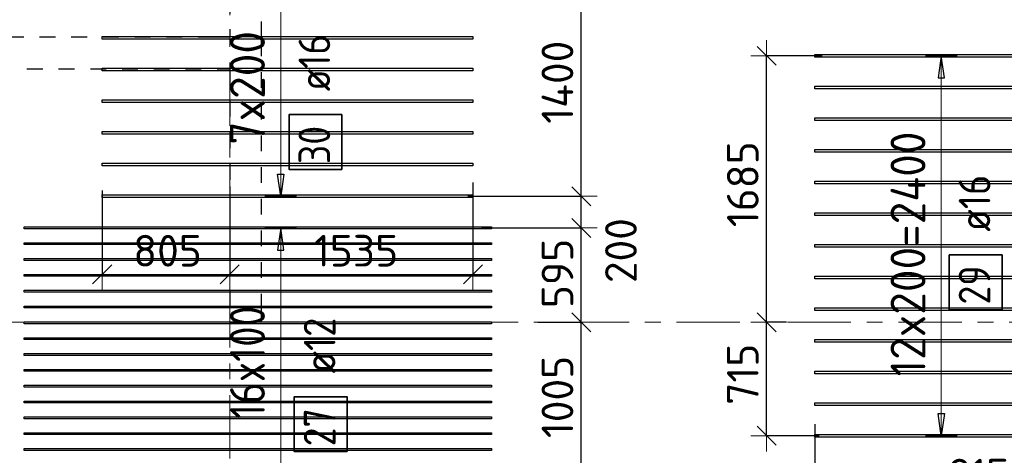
# Model space of a CAD drawing. Header units: metres. Extents: x -38 to 97, y -15 to 21.
# Tile 42 of 89: x 44.32 to 50.54, y 8.16 to 10.91. Entities that reach past the tile are written whole.
import ezdxf

# ---------------------------------------------------------------- set-up
doc = ezdxf.new("R2010")
doc.units = ezdxf.units.M
doc.header["$PDMODE"] = 65
for name, pattern in [('______11', [0.5, 0.4, -0.05, 0, -0.05]), ('______2', [0.0405, 0.03, -0.0105]), ('______5', [1.1, 0.8, -0.1, 0.1, -0.1])]:
    doc.linetypes.add(name, pattern=pattern)
doc.layers.add('XR$2$Осевая линия (1)', color=7, linetype='______5', lineweight=13)
doc.layers.add('XR$4$Размерная линия (1)', color=7, linetype='Continuous', lineweight=13)
doc.layers.add('XR$4$Арм.стержн.Доп. Арм верхн.зоны Х', color=7, linetype='Continuous', lineweight=35, true_color=0x8c8cff)
doc.layers.add('XR$5$Стена_ бетон несущ.', color=7, linetype='Continuous', lineweight=70, true_color=0xb4b496)
doc.styles.add('ISOCPEUR', font='txt')
doc.dimstyles.new('DIMSTYLE_3', dxfattribs={"dimtxt": 0.2, "dimasz": 0.2, "dimexe": 0, "dimexo": 0, "dimgap": 0.1, "dimtad": 2, "dimdec": 0, "dimlfac": 1000, "dimrnd": 5, "dimzin": 12, "dimdsep": 46, "dimtxsty": 'ISOCPEUR', "dimblk1": 'ALL_ML_STRICH', "dimblk2": 'ALL_ML_STRICH', "dimsah": 1, "dimcen": 0, "dimclrd": 7, "dimclre": 256, "dimclrt": 7, "dimadec": 0, "dimazin": 0, "dimtfac": 1, "dimtdec": 0, "dimtix": 1, "dimtmove": 2, "dimatfit": 3, "dimfxl": 0, "dimtzin": 0, "dimlwd": 0, "dimlwe": -3, "dimarcsym": 0})
doc.dimstyles.new('DIMSTYLE_34', dxfattribs={"dimtxt": 0.2, "dimasz": 0.2, "dimexe": 0, "dimexo": 0, "dimgap": 0.1, "dimtad": 0, "dimdec": 0, "dimlfac": 1000, "dimrnd": 5, "dimzin": 12, "dimdsep": 46, "dimtxsty": 'ISOCPEUR', "dimblk1": 'ALL_ML_STRICH', "dimblk2": 'ALL_ML_STRICH', "dimsah": 1, "dimcen": 0, "dimclrd": 7, "dimclre": 256, "dimclrt": 7, "dimadec": 0, "dimazin": 0, "dimtfac": 1, "dimtdec": 0, "dimtix": 1, "dimtmove": 2, "dimatfit": 3, "dimfxl": 0, "dimtvp": 1.2, "dimtzin": 0, "dimlwd": 0, "dimlwe": -3, "dimarcsym": 0})

# ---------------------------------------------------------------- blocks, each defined once
blk = doc.blocks.new('ALL_ML_STRICH')
at = {"color": 0, "linetype": 'ByBlock', "lineweight": -2}
for p, q in [((0, -0.5), (0, 0.5)), ((-1, 0), (0.5, 0)), ((-0.3, -0.3), (0.3, 0.3))]:
    blk.add_line(p, q, dxfattribs=at)
blk = doc.blocks.new('*D417')
at = {"layer": 'DEFPOINTS', "color": 7, "linetype": 'Continuous', "lineweight": 13, "transparency": 33554687}
for p in [(47.5748, 9), (47.218, 7.9959), (47.8683, 7.9959)]:
    blk.add_point(p, dxfattribs=at)
at = {"layer": 'XR$4$Размерная линия (1)', "color": 9, "linetype": 'Continuous', "lineweight": -2, "true_color": 0xc7c7c7, "transparency": 33554687}
for p, q in [((47.5948, 9), (47.8683, 9)), ((47.238, 7.9959), (47.8683, 7.9959))]:
    blk.add_line(p, q, dxfattribs=at)
at = {"layer": 'XR$4$Размерная линия (1)', "color": 7, "linetype": 'Continuous', "lineweight": -2, "transparency": 33554687}
blk.add_line((47.8683, 7.9959), (47.8683, 9), dxfattribs=at)
at = {"layer": 'XR$4$Размерная линия (1)', "color": 7, "linetype": 'Continuous', "lineweight": 13, "transparency": 33554687, "xscale": 0.2, "yscale": 0.2, "zscale": 0.2}
for p, rotation in [((47.8683, 9), 90), ((47.8683, 7.9959), 270)]:
    blk.add_blockref('ALL_ML_STRICH', p, dxfattribs=dict(at, rotation=rotation))
at = {"layer": 'XR$4$Размерная линия (1)', "color": 7, "linetype": 'Continuous', "lineweight": 13, "transparency": 33554687, "insert": (47.7183, 8.528), "char_height": 0.2, "width": 0.8, "attachment_point": 5, "rotation": 90, "style": 'ISOCPEUR'}
blk.add_mtext('\\A1;{1005}', dxfattribs=at)
blk = doc.blocks.new('*D418')
at = {"layer": 'DEFPOINTS', "color": 7, "linetype": 'Continuous', "lineweight": 13, "transparency": 33554687}
for p in [(47.218, 9.5959), (47.5748, 9), (47.8683, 9)]:
    blk.add_point(p, dxfattribs=at)
at = {"layer": 'XR$4$Размерная линия (1)', "color": 9, "linetype": 'Continuous', "lineweight": -2, "true_color": 0xc7c7c7, "transparency": 33554687}
for p, q in [((47.238, 9.5959), (47.8683, 9.5959)), ((47.5948, 9), (47.8683, 9))]:
    blk.add_line(p, q, dxfattribs=at)
at = {"layer": 'XR$4$Размерная линия (1)', "color": 7, "linetype": 'Continuous', "lineweight": -2, "transparency": 33554687}
blk.add_line((47.8683, 9), (47.8683, 9.5959), dxfattribs=at)
at = {"layer": 'XR$4$Размерная линия (1)', "color": 7, "linetype": 'Continuous', "lineweight": 13, "transparency": 33554687, "xscale": 0.2, "yscale": 0.2, "zscale": 0.2}
for p, rotation in [((47.8683, 9.5959), 90), ((47.8683, 9), 270)]:
    blk.add_blockref('ALL_ML_STRICH', p, dxfattribs=dict(at, rotation=rotation))
at = {"layer": 'XR$4$Размерная линия (1)', "color": 7, "linetype": 'Continuous', "lineweight": 13, "transparency": 33554687, "insert": (47.7183, 9.308), "char_height": 0.2, "width": 0.6, "attachment_point": 5, "rotation": 90, "style": 'ISOCPEUR'}
blk.add_mtext('\\A1;{595}', dxfattribs=at)
blk = doc.blocks.new('*D419')
at = {"layer": 'DEFPOINTS', "color": 7, "linetype": 'Continuous', "lineweight": 13, "transparency": 33554687}
for p in [(47.1336, 9.7959), (47.218, 9.5959), (47.8683, 9.5959)]:
    blk.add_point(p, dxfattribs=at)
at = {"layer": 'XR$4$Размерная линия (1)', "color": 9, "linetype": 'Continuous', "lineweight": -2, "true_color": 0xc7c7c7, "transparency": 33554687}
for p, q in [((47.1536, 9.7959), (47.8683, 9.7959)), ((47.238, 9.5959), (47.8683, 9.5959))]:
    blk.add_line(p, q, dxfattribs=at)
at = {"layer": 'XR$4$Размерная линия (1)', "color": 7, "linetype": 'Continuous', "lineweight": -2, "transparency": 33554687}
blk.add_line((47.8683, 9.5959), (47.8683, 9.7959), dxfattribs=at)
at = {"layer": 'XR$4$Размерная линия (1)', "color": 7, "linetype": 'Continuous', "lineweight": 13, "transparency": 33554687, "xscale": 0.2, "yscale": 0.2, "zscale": 0.2}
for p, rotation in [((47.8683, 9.7959), 90), ((47.8683, 9.5959), 270)]:
    blk.add_blockref('ALL_ML_STRICH', p, dxfattribs=dict(at, rotation=rotation))
at = {"layer": 'XR$4$Размерная линия (1)', "color": 7, "linetype": 'Continuous', "lineweight": 13, "transparency": 33554687, "insert": (48.1191, 9.4522), "char_height": 0.2, "width": 0.6, "attachment_point": 5, "rotation": 90, "style": 'ISOCPEUR'}
blk.add_mtext('\\A1;{200}', dxfattribs=at)
blk = doc.blocks.new('*D420')
at = {"layer": 'DEFPOINTS', "color": 7, "linetype": 'Continuous', "lineweight": 13, "transparency": 33554687}
for p in [(47.1077, 11.1959), (47.1336, 9.7959), (47.8683, 9.7959)]:
    blk.add_point(p, dxfattribs=at)
at = {"layer": 'XR$4$Размерная линия (1)', "color": 9, "linetype": 'Continuous', "lineweight": -2, "true_color": 0xc7c7c7, "transparency": 33554687}
for p, q in [((47.1277, 11.1959), (47.8683, 11.1959)), ((47.1536, 9.7959), (47.8683, 9.7959))]:
    blk.add_line(p, q, dxfattribs=at)
at = {"layer": 'XR$4$Размерная линия (1)', "color": 7, "linetype": 'Continuous', "lineweight": -2, "transparency": 33554687}
blk.add_line((47.8683, 9.7959), (47.8683, 11.1959), dxfattribs=at)
at = {"layer": 'XR$4$Размерная линия (1)', "color": 7, "linetype": 'Continuous', "lineweight": 13, "transparency": 33554687, "xscale": 0.2, "yscale": 0.2, "zscale": 0.2}
for p, rotation in [((47.8683, 11.1959), 90), ((47.8683, 9.7959), 270)]:
    blk.add_blockref('ALL_ML_STRICH', p, dxfattribs=dict(at, rotation=rotation))
at = {"layer": 'XR$4$Размерная линия (1)', "color": 7, "linetype": 'Continuous', "lineweight": 13, "transparency": 33554687, "insert": (47.7183, 10.5159), "char_height": 0.2, "width": 0.8, "attachment_point": 5, "rotation": 90, "style": 'ISOCPEUR'}
blk.add_mtext('\\A1;{1400}', dxfattribs=at)
blk = doc.blocks.new('*D433')
at = {"layer": 'DEFPOINTS', "color": 7, "linetype": 'Continuous', "lineweight": 13, "transparency": 33554687}
for p in [(44.8447, 9.8529), (45.65, 9.8772), (44.8447, 9.3014)]:
    blk.add_point(p, dxfattribs=at)
at = {"layer": 'XR$4$Размерная линия (1)', "color": 9, "linetype": 'Continuous', "lineweight": -2, "true_color": 0xc7c7c7, "transparency": 33554687}
for p, q in [((44.8447, 9.8329), (44.8447, 9.3014)), ((45.65, 9.8572), (45.65, 9.3014))]:
    blk.add_line(p, q, dxfattribs=at)
at = {"layer": 'XR$4$Размерная линия (1)', "color": 7, "linetype": 'Continuous', "lineweight": -2, "transparency": 33554687}
blk.add_line((44.8447, 9.3014), (45.65, 9.3014), dxfattribs=at)
at = {"layer": 'XR$4$Размерная линия (1)', "color": 7, "linetype": 'Continuous', "lineweight": 13, "transparency": 33554687, "xscale": 0.2, "yscale": 0.2, "zscale": 0.2, "rotation": 180}
blk.add_blockref('ALL_ML_STRICH', (44.8447, 9.3014), dxfattribs=at)
at = {"layer": 'XR$4$Размерная линия (1)', "color": 7, "linetype": 'Continuous', "lineweight": 13, "transparency": 33554687, "xscale": 0.2, "yscale": 0.2, "zscale": 0.2}
blk.add_blockref('ALL_ML_STRICH', (45.65, 9.3014), dxfattribs=at)
at = {"layer": 'XR$4$Размерная линия (1)', "color": 7, "linetype": 'Continuous', "lineweight": 13, "transparency": 33554687, "insert": (45.2573, 9.4514), "char_height": 0.2, "width": 0.6, "attachment_point": 5, "style": 'ISOCPEUR'}
blk.add_mtext('\\A1;{805}', dxfattribs=at)
blk = doc.blocks.new('*D434')
at = {"layer": 'DEFPOINTS', "color": 7, "linetype": 'Continuous', "lineweight": 13, "transparency": 33554687}
for p in [(47.1847, 9.9016), (45.65, 9.8772), (45.65, 9.3014)]:
    blk.add_point(p, dxfattribs=at)
at = {"layer": 'XR$4$Размерная линия (1)', "color": 9, "linetype": 'Continuous', "lineweight": -2, "true_color": 0xc7c7c7, "transparency": 33554687}
for p, q in [((47.1847, 9.8816), (47.1847, 9.3014)), ((45.65, 9.8572), (45.65, 9.3014))]:
    blk.add_line(p, q, dxfattribs=at)
at = {"layer": 'XR$4$Размерная линия (1)', "color": 7, "linetype": 'Continuous', "lineweight": -2, "transparency": 33554687}
blk.add_line((45.65, 9.3014), (47.1847, 9.3014), dxfattribs=at)
at = {"layer": 'XR$4$Размерная линия (1)', "color": 7, "linetype": 'Continuous', "lineweight": 13, "transparency": 33554687, "xscale": 0.2, "yscale": 0.2, "zscale": 0.2, "rotation": 180}
blk.add_blockref('ALL_ML_STRICH', (45.65, 9.3014), dxfattribs=at)
at = {"layer": 'XR$4$Размерная линия (1)', "color": 7, "linetype": 'Continuous', "lineweight": 13, "transparency": 33554687, "xscale": 0.2, "yscale": 0.2, "zscale": 0.2}
blk.add_blockref('ALL_ML_STRICH', (47.1847, 9.3014), dxfattribs=at)
at = {"layer": 'XR$4$Размерная линия (1)', "color": 7, "linetype": 'Continuous', "lineweight": 13, "transparency": 33554687, "insert": (46.4473, 9.4514), "char_height": 0.2, "width": 0.8, "attachment_point": 5, "style": 'ISOCPEUR'}
blk.add_mtext('\\A1;{1535}', dxfattribs=at)
blk = doc.blocks.new('*D439')
at = {"layer": 'DEFPOINTS', "color": 7, "linetype": 'Continuous', "lineweight": 13, "transparency": 33554687}
for p in [(49.3426, 8.3765), (51.5, 8.1753), (49.3426, 7.8875)]:
    blk.add_point(p, dxfattribs=at)
at = {"layer": 'XR$4$Размерная линия (1)', "color": 9, "linetype": 'Continuous', "lineweight": -2, "true_color": 0xc7c7c7, "transparency": 33554687}
for p, q in [((49.3426, 8.3565), (49.3426, 7.8875)), ((51.5, 8.1553), (51.5, 7.8875))]:
    blk.add_line(p, q, dxfattribs=at)
at = {"layer": 'XR$4$Размерная линия (1)', "color": 7, "linetype": 'Continuous', "lineweight": -2, "transparency": 33554687}
blk.add_line((49.3426, 7.8875), (51.5, 7.8875), dxfattribs=at)
at = {"layer": 'XR$4$Размерная линия (1)', "color": 7, "linetype": 'Continuous', "lineweight": 13, "transparency": 33554687, "xscale": 0.2, "yscale": 0.2, "zscale": 0.2, "rotation": 180}
blk.add_blockref('ALL_ML_STRICH', (49.3426, 7.8875), dxfattribs=at)
at = {"layer": 'XR$4$Размерная линия (1)', "color": 7, "linetype": 'Continuous', "lineweight": 13, "transparency": 33554687, "xscale": 0.2, "yscale": 0.2, "zscale": 0.2}
blk.add_blockref('ALL_ML_STRICH', (51.5, 7.8875), dxfattribs=at)
at = {"layer": 'XR$4$Размерная линия (1)', "color": 7, "linetype": 'Continuous', "lineweight": 13, "transparency": 33554687, "insert": (50.4513, 8.0375), "char_height": 0.2, "width": 0.8, "attachment_point": 5, "style": 'ISOCPEUR'}
blk.add_mtext('\\A1;{2155}', dxfattribs=at)
blk = doc.blocks.new('*D459')
at = {"layer": 'DEFPOINTS', "color": 7, "linetype": 'Continuous', "lineweight": 13, "transparency": 33554687}
for p in [(49.1844, 9), (49.038, 8.2825), (49.3905, 8.2825)]:
    blk.add_point(p, dxfattribs=at)
at = {"layer": 'XR$4$Размерная линия (1)', "color": 9, "linetype": 'Continuous', "lineweight": -2, "true_color": 0xc7c7c7, "transparency": 33554687}
for p, q in [((49.1644, 9), (49.038, 9)), ((49.3705, 8.2825), (49.038, 8.2825))]:
    blk.add_line(p, q, dxfattribs=at)
at = {"layer": 'XR$4$Размерная линия (1)', "color": 7, "linetype": 'Continuous', "lineweight": -2, "transparency": 33554687}
blk.add_line((49.038, 8.2825), (49.038, 9), dxfattribs=at)
at = {"layer": 'XR$4$Размерная линия (1)', "color": 7, "linetype": 'Continuous', "lineweight": 13, "transparency": 33554687, "xscale": 0.2, "yscale": 0.2, "zscale": 0.2}
for p, rotation in [((49.038, 9), 90), ((49.038, 8.2825), 270)]:
    blk.add_blockref('ALL_ML_STRICH', p, dxfattribs=dict(at, rotation=rotation))
at = {"layer": 'XR$4$Размерная линия (1)', "color": 7, "linetype": 'Continuous', "lineweight": 13, "transparency": 33554687, "insert": (48.888, 8.6713), "char_height": 0.2, "width": 0.6, "attachment_point": 5, "rotation": 90, "style": 'ISOCPEUR'}
blk.add_mtext('\\A1;{715}', dxfattribs=at)
blk = doc.blocks.new('*D460')
at = {"layer": 'DEFPOINTS', "color": 7, "linetype": 'Continuous', "lineweight": 13, "transparency": 33554687}
for p in [(49.4096, 10.6825), (49.038, 9), (49.1844, 9)]:
    blk.add_point(p, dxfattribs=at)
at = {"layer": 'XR$4$Размерная линия (1)', "color": 9, "linetype": 'Continuous', "lineweight": -2, "true_color": 0xc7c7c7, "transparency": 33554687}
for p, q in [((49.3896, 10.6825), (49.038, 10.6825)), ((49.1644, 9), (49.038, 9))]:
    blk.add_line(p, q, dxfattribs=at)
at = {"layer": 'XR$4$Размерная линия (1)', "color": 7, "linetype": 'Continuous', "lineweight": -2, "transparency": 33554687}
blk.add_line((49.038, 9), (49.038, 10.6825), dxfattribs=at)
at = {"layer": 'XR$4$Размерная линия (1)', "color": 7, "linetype": 'Continuous', "lineweight": 13, "transparency": 33554687, "xscale": 0.2, "yscale": 0.2, "zscale": 0.2}
for p, rotation in [((49.038, 10.6825), 90), ((49.038, 9), 270)]:
    blk.add_blockref('ALL_ML_STRICH', p, dxfattribs=dict(at, rotation=rotation))
at = {"layer": 'XR$4$Размерная линия (1)', "color": 7, "linetype": 'Continuous', "lineweight": 13, "transparency": 33554687, "insert": (48.888, 9.8713), "char_height": 0.2, "width": 0.8, "attachment_point": 5, "rotation": 90, "style": 'ISOCPEUR'}
blk.add_mtext('\\A1;{1685}', dxfattribs=at)

msp = doc.modelspace()

# ---------------------------------------------------------------- linework, layer by layer
at = {"layer": 'XR$2$Осевая линия (1)', "color": 253, "linetype": '______11', "lineweight": 13, "true_color": 0xa0a0a0, "transparency": 33554687}
for p, q in [((45.65, 6.74), (45.65, 19.78)), ((-2.63, 9), (62.6, 9))]:
    msp.add_line(p, q, dxfattribs=at)
at = {"layer": 'XR$4$Арм.стержн.Доп. Арм верхн.зоны Х', "color": 7, "linetype": 'Continuous', "lineweight": 13, "transparency": 33554687}
for p, q in [((45.9718, 9.7959), (45.9718, 11.1959)), ((50.1409, 10.6825), (50.1409, 10.6825)), ((50.1409, 8.2825), (50.1409, 10.6825)), ((45.9718, 9.7959), (45.9718, 9.7959)), ((45.9718, 9.5959), (45.9718, 9.5959)), ((45.9718, 7.9959), (45.9718, 9.5959)), ((50.1409, 8.2825), (50.1409, 8.2825))]:
    msp.add_line(p, q, dxfattribs=at)
at = {"layer": 'XR$4$Арм.стержн.Доп. Арм верхн.зоны Х', "color": 253, "linetype": 'Continuous', "lineweight": -3, "true_color": 0xa0a0a0, "transparency": 33554687}
for p, q in [((50.1409, 10.6825), (50.0409, 10.6825)), ((50.1409, 10.6825), (50.2409, 10.6825)), ((45.9718, 9.7959), (45.8718, 9.7959)), ((45.9718, 9.7959), (46.0718, 9.7959)), ((45.9718, 9.5959), (45.8718, 9.5959)), ((45.9718, 9.5959), (46.0718, 9.5959)), ((50.1409, 8.2825), (50.0409, 8.2825)), ((50.1409, 8.2825), (50.2409, 8.2825))]:
    msp.add_line(p, q, dxfattribs=at)
at = {"layer": 'XR$4$Арм.стержн.Доп. Арм верхн.зоны Х', "color": 7, "linetype": 'Continuous', "lineweight": 25, "transparency": 33554687}
for p, q in [((50.1409, 10.6825), (50.1209, 10.5425)), ((50.1609, 10.5425), (50.1409, 10.6825)), ((50.1209, 10.5425), (50.1609, 10.5425)), ((45.9718, 9.7959), (45.9518, 9.9359)), ((45.9518, 9.9359), (45.9918, 9.9359)), ((45.9918, 9.9359), (45.9718, 9.7959)), ((45.9718, 9.5959), (45.9518, 9.4559)), ((45.9918, 9.4559), (45.9718, 9.5959)), ((45.9518, 9.4559), (45.9918, 9.4559)), ((50.1409, 8.2825), (50.1209, 8.4225)), ((50.1209, 8.4225), (50.1609, 8.4225)), ((50.1609, 8.4225), (50.1409, 8.2825))]:
    msp.add_line(p, q, dxfattribs=at)
for points in [[(44.8447, 10.8039), (47.1847, 10.8039), (47.1847, 10.7879), (44.8447, 10.7879), (44.8447, 10.8039)], [(53.2426, 10.6745), (49.3426, 10.6745), (49.3426, 10.6905), (53.2426, 10.6905), (53.2426, 10.6745)], [(44.8447, 10.6039), (47.1847, 10.6039), (47.1847, 10.5879), (44.8447, 10.5879), (44.8447, 10.6039)], [(53.2426, 10.4745), (49.3426, 10.4745), (49.3426, 10.4905), (53.2426, 10.4905), (53.2426, 10.4745)], [(44.8447, 10.4039), (47.1847, 10.4039), (47.1847, 10.3879), (44.8447, 10.3879), (44.8447, 10.4039)], [(53.2426, 10.2745), (49.3426, 10.2745), (49.3426, 10.2905), (53.2426, 10.2905), (53.2426, 10.2745)], [(44.8447, 10.2039), (47.1847, 10.2039), (47.1847, 10.1879), (44.8447, 10.1879), (44.8447, 10.2039)], [(53.2426, 10.0745), (49.3426, 10.0745), (49.3426, 10.0905), (53.2426, 10.0905), (53.2426, 10.0745)], [(44.8447, 10.0039), (47.1847, 10.0039), (47.1847, 9.9879), (44.8447, 9.9879), (44.8447, 10.0039)], [(53.2426, 9.8745), (49.3426, 9.8745), (49.3426, 9.8905), (53.2426, 9.8905), (53.2426, 9.8745)], [(44.8447, 9.8039), (47.1847, 9.8039), (47.1847, 9.7879), (44.8447, 9.7879), (44.8447, 9.8039)], [(53.2426, 9.6745), (49.3426, 9.6745), (49.3426, 9.6905), (53.2426, 9.6905), (53.2426, 9.6745)], [(53.2426, 9.4745), (49.3426, 9.4745), (49.3426, 9.4905), (53.2426, 9.4905), (53.2426, 9.4745)], [(53.2426, 9.2745), (49.3426, 9.2745), (49.3426, 9.2905), (53.2426, 9.2905), (53.2426, 9.2745)], [(53.2426, 9.0745), (49.3426, 9.0745), (49.3426, 9.0905), (53.2426, 9.0905), (53.2426, 9.0745)], [(53.2426, 8.8745), (49.3426, 8.8745), (49.3426, 8.8905), (53.2426, 8.8905), (53.2426, 8.8745)], [(53.2426, 8.6745), (49.3426, 8.6745), (49.3426, 8.6905), (53.2426, 8.6905), (53.2426, 8.6745)], [(53.2426, 8.4745), (49.3426, 8.4745), (49.3426, 8.4905), (53.2426, 8.4905), (53.2426, 8.4745)], [(53.2426, 8.2745), (49.3426, 8.2745), (49.3426, 8.2905), (53.2426, 8.2905), (53.2426, 8.2745)]]:
    msp.add_lwpolyline(points, dxfattribs=at)
at = {"layer": 'XR$4$Арм.стержн.Доп. Арм верхн.зоны Х', "color": 7, "linetype": 'Continuous', "lineweight": 35, "transparency": 33554687}
for points in [[(46.3573, 9.9652), (46.3573, 10.3119), (46.024, 10.3119), (46.024, 9.9652), (46.3573, 9.9652)], [(50.5242, 9.0782), (50.5242, 9.4249), (50.1909, 9.4249), (50.1909, 9.0782), (50.5242, 9.0782)], [(46.3907, 8.1828), (46.3907, 8.5294), (46.0574, 8.5294), (46.0574, 8.1828), (46.3907, 8.1828)]]:
    msp.add_lwpolyline(points, dxfattribs=at)
at = {"layer": 'XR$4$Арм.стержн.Доп. Арм верхн.зоны Х', "color": 34, "linetype": 'Continuous', "lineweight": 25, "transparency": 33554687}
for points in [[(47.3023, 9.5899), (44.3523, 9.5899), (44.3523, 9.6019), (47.3023, 9.6019), (47.3023, 9.5899)], [(47.3023, 9.4899), (44.3523, 9.4899), (44.3523, 9.5019), (47.3023, 9.5019), (47.3023, 9.4899)], [(47.3023, 9.3899), (44.3523, 9.3899), (44.3523, 9.4019), (47.3023, 9.4019), (47.3023, 9.3899)], [(47.3023, 9.2899), (44.3523, 9.2899), (44.3523, 9.3019), (47.3023, 9.3019), (47.3023, 9.2899)], [(47.3023, 9.1899), (44.3523, 9.1899), (44.3523, 9.2019), (47.3023, 9.2019), (47.3023, 9.1899)], [(47.3023, 9.0899), (44.3523, 9.0899), (44.3523, 9.1019), (47.3023, 9.1019), (47.3023, 9.0899)], [(47.3023, 8.9899), (44.3523, 8.9899), (44.3523, 9.0019), (47.3023, 9.0019), (47.3023, 8.9899)], [(47.3023, 8.8899), (44.3523, 8.8899), (44.3523, 8.9019), (47.3023, 8.9019), (47.3023, 8.8899)], [(47.3023, 8.7899), (44.3523, 8.7899), (44.3523, 8.8019), (47.3023, 8.8019), (47.3023, 8.7899)], [(47.3023, 8.6899), (44.3523, 8.6899), (44.3523, 8.7019), (47.3023, 8.7019), (47.3023, 8.6899)], [(47.3023, 8.5899), (44.3523, 8.5899), (44.3523, 8.6019), (47.3023, 8.6019), (47.3023, 8.5899)], [(47.3023, 8.4899), (44.3523, 8.4899), (44.3523, 8.5019), (47.3023, 8.5019), (47.3023, 8.4899)], [(47.3023, 8.3899), (44.3523, 8.3899), (44.3523, 8.4019), (47.3023, 8.4019), (47.3023, 8.3899)], [(47.3023, 8.2899), (44.3523, 8.2899), (44.3523, 8.3019), (47.3023, 8.3019), (47.3023, 8.2899)], [(47.3023, 8.1899), (44.3523, 8.1899), (44.3523, 8.2019), (47.3023, 8.2019), (47.3023, 8.1899)]]:
    msp.add_lwpolyline(points, dxfattribs=at)
at = {"layer": 'XR$5$Стена_ бетон несущ.', "color": 253, "linetype": '______2', "lineweight": -3, "true_color": 0xa0a0a0, "transparency": 33554687}
for p, q in [((45.65, 15.05), (45.65, 10.8)), ((45.85, 10.8), (45.85, 11.08)), ((45.55, 10.8), (43.05, 10.8)), ((45.65, 10.8), (45.55, 10.8)), ((45.85, 9.08), (45.85, 10.8)), ((42.97, 10.6), (45.65, 10.6)), ((45.65, 10.6), (45.65, 9)), ((45.85, 9), (45.85, 9.08)), ((45.65, 9), (45.85, 9))]:
    msp.add_line(p, q, dxfattribs=at)

# ---------------------------------------------------------------- texts
at = {"layer": 'XR$4$Арм.стержн.Доп. Арм верхн.зоны Х', "color": 7, "linetype": 'Continuous', "lineweight": 13, "transparency": 33554687, "char_height": 0.22, "attachment_point": 7, "rotation": 90, "style": 'ISOCPEUR'}
for s, insert, width in [('\\W0.95;7x200', (45.8718, 10.1219), 0.873359), ('\\W0.95;12x200=2400', (50.0409, 8.6575), 1.775242), ('\\W0.86;16x100', (45.8718, 8.3889), 0.930455)]:
    msp.add_mtext(s, dxfattribs=dict(at, insert=insert, width=width))
at = {"layer": 'XR$4$Арм.стержн.Доп. Арм верхн.зоны Х', "color": 7, "linetype": 'Continuous', "lineweight": 25, "transparency": 33554687, "char_height": 0.2, "attachment_point": 7, "rotation": 90, "style": 'ISOCPEUR'}
for s, insert, width in [('\\W0.89; ø16 ', (46.284, 10.3452), 0.749105), ('\\W0.87;30', (46.284, 9.9986), 0.367208), ('\\W0.89; ø16 ', (50.4509, 9.4582), 0.749105), ('\\W0.87;29', (50.4509, 9.1116), 0.367208), ('\\W0.89; ø12 ', (46.3174, 8.5628), 0.749105), ('\\W0.87;27', (46.3174, 8.2161), 0.367208)]:
    msp.add_mtext(s, dxfattribs=dict(at, insert=insert, width=width))

# ---------------------------------------------------------------- dimensions: what is measured, and where the dimension line sits
at = {"layer": 'XR$4$Размерная линия (1)', "color": 7, "linetype": 'Continuous', "lineweight": 13, "transparency": 33554687}
for base, p1, p2, dimstyle, picture, middle in [((47.8683, 11.1959), (47.1536, 9.7959), (47.1277, 11.1959), 'DIMSTYLE_3', '*D420', (47.7183, 10.5159)), ((49.03801, 10.68253), (49.1644, 9), (49.38962, 10.68253), 'DIMSTYLE_3', '*D460', (48.88801, 9.87127)), ((47.8683, 9.7959), (47.238, 9.5959), (47.1536, 9.7959), 'DIMSTYLE_34', '*D419', (48.1191, 9.4522)), ((47.8683, 9.5959), (47.5948, 9), (47.238, 9.5959), 'DIMSTYLE_3', '*D418', (47.7183, 9.308)), ((47.8683, 9), (47.238, 7.9959), (47.5948, 9), 'DIMSTYLE_3', '*D417', (47.7183, 8.528)), ((49.03801, 9), (49.37052, 8.28253), (49.1644, 9), 'DIMSTYLE_3', '*D459', (48.88801, 8.67127))]:
    dim = msp.add_linear_dim(base=base, p1=p1, p2=p2, angle=90, dimstyle=dimstyle, override={"dimpost": '<>', "dimclrd": 7, "dimclre": 9, "dimclrt": 7, "dimlwd": 0, "dimlwe": 65533}, dxfattribs=at)
    dim.commit()
    dim.dimension.update_dxf_attribs({"geometry": picture, "text_midpoint": middle, "dimtype": 160})
for base, p1, p2, picture, middle in [((47.1847, 9.3014), (45.65, 9.8572), (47.1847, 9.8816), '*D434', (46.4473, 9.4514)), ((45.65, 9.3014), (44.8447, 9.8329), (45.65, 9.8572), '*D433', (45.2573, 9.4514)), ((51.5, 7.8875), (49.3426, 8.3565), (51.5, 8.1553), '*D439', (50.4513, 8.0375))]:
    dim = msp.add_linear_dim(base=base, p1=p1, p2=p2, dimstyle='DIMSTYLE_3', override={"dimpost": '<>', "dimclrd": 7, "dimclre": 9, "dimclrt": 7, "dimlwd": 0, "dimlwe": 65533}, dxfattribs=at)
    dim.commit()
    dim.dimension.update_dxf_attribs({"geometry": picture, "text_midpoint": middle, "dimtype": 160})

doc.saveas('drawing.dxf')
